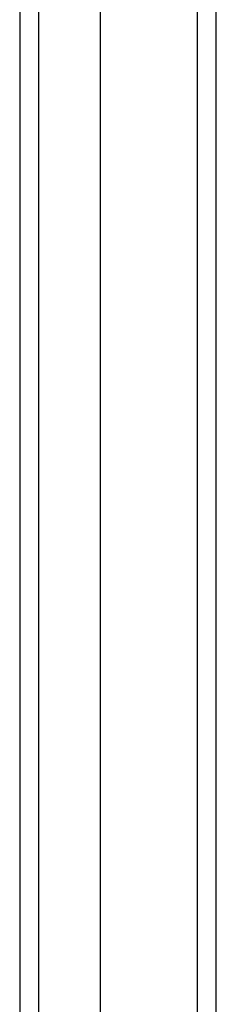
# Model space of a CAD drawing. Header units: inches. Extents: x 0 to 144, y -11 to 93.
# Tile 27 of 53: x 81.019 to 81.885, y 50.415 to 54.759. Entities that reach past the tile are written whole.
import ezdxf

# ---------------------------------------------------------------- set-up
doc = ezdxf.new("R2010")
doc.units = ezdxf.units.IN
doc.header["$LTSCALE"] = 8.616264
doc.header["$MEASUREMENT"] = 0
doc.layers.add('Visible Edges(ANSI)', color=7, linetype='Continuous', lineweight=25)
doc.layers.add('Visible Tangent Edges(ANSI)', color=7, linetype='Continuous', lineweight=25)

msp = doc.modelspace()

# ---------------------------------------------------------------- linework, layer by layer
at = {"layer": 'Visible Edges(ANSI)'}
for p, q in [((81.8852, 39.185), (81.8852, 59.019)), ((81.3733, 58.3155), (81.3733, 39.8884)), ((81.0189, 58.2058), (81.0189, 39.9982))]:
    msp.add_line(p, q, dxfattribs=at)
at = {"layer": 'Visible Tangent Edges(ANSI)'}
for p, q in [((81.8012, 59.019), (81.8012, 39.185)), ((81.103, 39.8832), (81.103, 58.3208))]:
    msp.add_line(p, q, dxfattribs=at)

doc.saveas('drawing.dxf')
